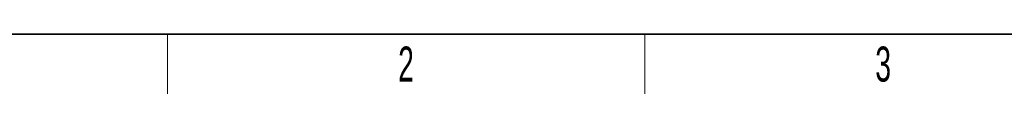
# Model space of a CAD drawing. Header units: millimetres. Extents: x 5 to 418, y 2 to 292.
# Tile 2 of 43: x 59 to 157, y 6 to 12. Entities that reach past the tile are written whole.
import ezdxf

# ---------------------------------------------------------------- set-up
doc = ezdxf.new("R2010")
doc.units = ezdxf.units.MM
doc.layers.add('SLD-0', color=7, linetype='Continuous')
doc.styles.add('SLDTEXTSTYLE0', font='TXT', dxfattribs={"width": 0.605})

msp = doc.modelspace()

# ---------------------------------------------------------------- linework, layer by layer
at = {"layer": 'SLD-0', "lineweight": 35}
msp.add_line((26, 12), (408, 12), dxfattribs=at)
at = {"layer": 'SLD-0', "lineweight": 18}
for p, q in [((73.75, 6), (73.75, 12)), ((121.5, 6), (121.5, 12))]:
    msp.add_line(p, q, dxfattribs=at)

# ---------------------------------------------------------------- texts
at = {"layer": 'SLD-0', "char_height": 3.5, "attachment_point": 2, "style": 'SLDTEXTSTYLE0'}
for s, insert in [('2', (97.6027, 10.743)), ('3', (145.3527, 10.743))]:
    msp.add_mtext(s, dxfattribs=dict(at, insert=insert))

doc.saveas('drawing.dxf')
